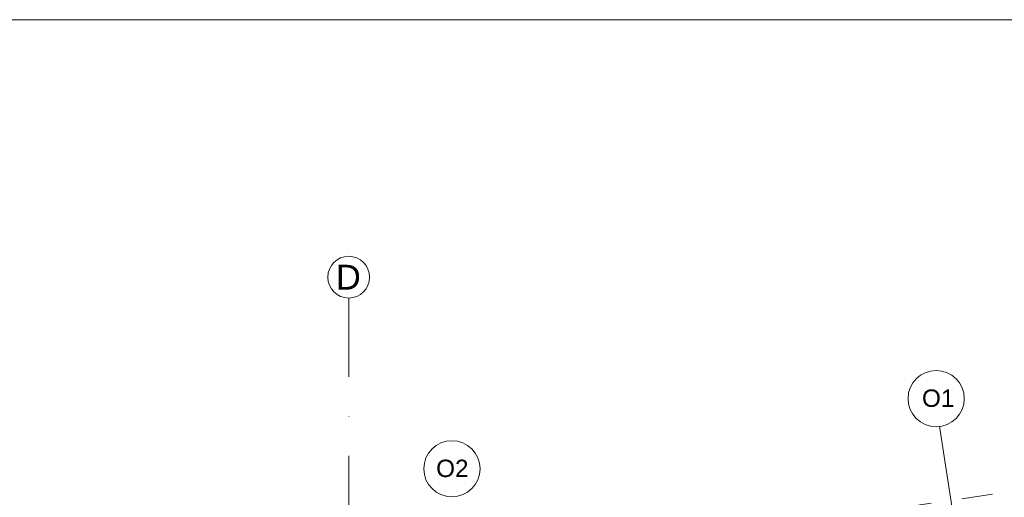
# Model space of a CAD drawing. Header units: metres. Extents: x 10441 to 19716, y -6570 to 1447.
# Tile 99 of 136: x 16816 to 17609, y -2855 to -2470. Entities that reach past the tile are written whole.
import ezdxf
from ezdxf.enums import TextEntityAlignment as Align

# ---------------------------------------------------------------- set-up
doc = ezdxf.new("R2010")
doc.units = ezdxf.units.M
doc.header["$MEASUREMENT"] = 0
doc.linetypes.add('8', pattern=[0.5, 0.25, -0.25])
doc.linetypes.add('DASHDOT', pattern=[25.4, 12.7, -6.35, 0, -6.35])
for name, color, linetype, lineweight in [('#elektryczne', 8, 'Continuous', 20), ('A_OSIE', 8, 'Continuous', 13), ('A_OZACZENIE DRZWI', 8, 'Continuous', 13), ('A_OZNACZENIA OKIEN', 8, 'Continuous', 13), ('A_STAL CIENKIE', 8, 'Continuous', 0), ('A_WYMIARY WEWNETRZNE', 8, 'Continuous', 18)]:
    doc.layers.add(name, color=color, linetype=linetype, lineweight=lineweight)
doc.styles.add('ARIAL', font='arial.ttf')
doc.styles.add('m1_romans', font='romans.shx', dxfattribs={"width": 0.8})

# ---------------------------------------------------------------- blocks, each defined once
blk = doc.blocks.new('podkład')
at = {"layer": 'A_OSIE', "color": 8, "linetype": 'DASHDOT', "ltscale": 5}
blk.add_line((12898.8, -449.79), (12898.8, -2335.96), dxfattribs=at)
at = {"layer": 'A_OSIE', "color": 8, "linetype": 'Continuous', "ltscale": 5}
blk.add_circle((12898.8, -432.94), 16.85, dxfattribs=at)
at = {"layer": 'A_OZNACZENIA OKIEN', "color": 8}
blk.add_line((13374.2, -552.98), (13395.56, -689.83), dxfattribs=at)
at = {"layer": 'A_STAL CIENKIE', "color": 8, "linetype": '8', "ltscale": 100}
blk.add_line((10325.66, -1065.38), (13908.4, -535.07), dxfattribs=at)
at = {"layer": 'A_WYMIARY WEWNETRZNE', "color": 8, "linetype": 'Continuous'}
for centre in [(13371.58, -530.78), (12981.85, -587.31)]:
    blk.add_circle(centre, 22.63, dxfattribs=at)
at = {"layer": 'A_OSIE', "color": 8, "linetype": 'Continuous', "lineweight": 18, "style": 'ARIAL'}
blk.add_text('D', height=20, dxfattribs=at).set_placement((12888.38, -442.94))
at = {"layer": 'A_OZACZENIE DRZWI', "color": 8, "ltscale": 0.1, "style": 'm1_romans', "width": 0.8}
for rotation, p in [(98.48606, (12735.07, -773.13)), (359.99999, (12573.8, -1012.7)), (89.99999, (11565.29, -1150.14)), (89.99999, (11872.29, -1150.14)), (89.99999, (12230.03, -1245.64)), (89.99999, (12385.87, -1249.44)), (89.99999, (11565.29, -1370.89)), (89.99999, (11872.29, -1370.89)), (89.99999, (12230.03, -1370.89)), (89.99999, (12389.3, -1370.89)), (89.99999, (11748.79, -1556.15)), (89.99999, (11986.6, -1556.15)), (89.99999, (12389.3, -1556.15)), (359.99999, (12235.05, -1664.2)), (359.99999, (12235.05, -1880.2)), (89.99999, (11745.78, -2001.94))]:
    blk.add_attdef('SZEROKOSC', text='', height=10, rotation=rotation, dxfattribs=at).set_placement(p, align=Align.BOTTOM_CENTER)
for rotation, p in [(98.48606, (12738.56, -773.47)), (359.99999, (12572.95, -1016.09)), (89.99999, (11568.68, -1150.99)), (89.99999, (11875.68, -1150.99)), (89.99999, (12233.42, -1246.49)), (89.99999, (12389.27, -1250.29)), (89.99999, (11568.68, -1371.74)), (89.99999, (11875.68, -1371.74)), (89.99999, (12233.42, -1371.74)), (89.99999, (12392.69, -1371.74)), (89.99999, (11752.19, -1557)), (89.99999, (11990, -1557)), (89.99999, (12392.69, -1557)), (359.99999, (12234.2, -1667.59)), (359.99999, (12234.2, -1883.59)), (89.99999, (11749.18, -2002.79))]:
    blk.add_attdef('WYSOKOSC', text='', height=10, rotation=rotation, dxfattribs=at).set_placement(p, align=Align.TOP_CENTER)
at = {"layer": 'A_OZNACZENIA OKIEN', "color": 8, "linetype": 'Continuous', "lineweight": 18, "style": 'ARIAL'}
for s, p in [('O1', (13360.14, -537.43)), ('O2', (12969.14, -593.97))]:
    blk.add_text(s, height=14, dxfattribs=at).set_placement(p)
at = {"layer": 'A_OZNACZENIA OKIEN', "color": 8, "ltscale": 0.1, "style": 'm1_romans', "width": 0.8}
for rotation, p in [(278.86761, (13373.71, -593.04)), (278.86761, (12983.87, -650.74)), (278.86761, (12445.73, -730.4)), (278.86761, (12224.15, -763.19)), (0.00001, (14017.48, -900.03)), (278.86761, (11021.54, -941.2)), (278.86761, (10640.69, -997.57)), (0.00001, (14017.48, -1574.7)), (89.99999, (10819.6, -2080.7)), (89.99999, (11204.6, -2080.7)), (89.99999, (11970.6, -2080.7)), (89.99999, (13175.8, -2080.7)), (89.99999, (13539.8, -2080.7))]:
    blk.add_attdef('SZEROKOSC', text='', height=10, rotation=rotation, dxfattribs=at).set_placement(p, align=Align.BOTTOM_CENTER)
for rotation, p in [(278.86761, (13403.28, -587.56)), (278.86761, (13013.44, -645.27)), (278.86761, (12475.3, -724.92)), (278.86761, (12253.72, -757.72)), (0.00001, (14011.09, -903.42)), (278.86761, (11051.11, -935.72)), (278.86761, (10670.26, -992.09)), (0.00001, (14011.09, -1578.09)), (89.99999, (10823, -2081.55)), (89.99999, (11208, -2081.55)), (89.99999, (11974, -2081.55)), (89.99999, (13179.19, -2081.55)), (89.99999, (13543.19, -2081.55))]:
    blk.add_attdef('WYSOKOSC', text='', height=10, rotation=rotation, dxfattribs=at).set_placement(p, align=Align.TOP_CENTER)

msp = doc.modelspace()

# ---------------------------------------------------------------- linework, layer by layer
at = {"layer": '#elektryczne', "color": 0, "linetype": 'Continuous', "lineweight": 18}
msp.add_lwpolyline([(13875.92, -6570.28), (13875.92, -2470.28), (19715.92, -2470.28), (19715.92, -6570.28)], close=True, dxfattribs=at)

# ---------------------------------------------------------------- block references
at = {"layer": '#elektryczne', "color": 8, "linetype": 'Continuous', "lineweight": 18}
msp.add_blockref('podkład', (4182.37, -2244.78), dxfattribs=at)

doc.saveas('drawing.dxf')
